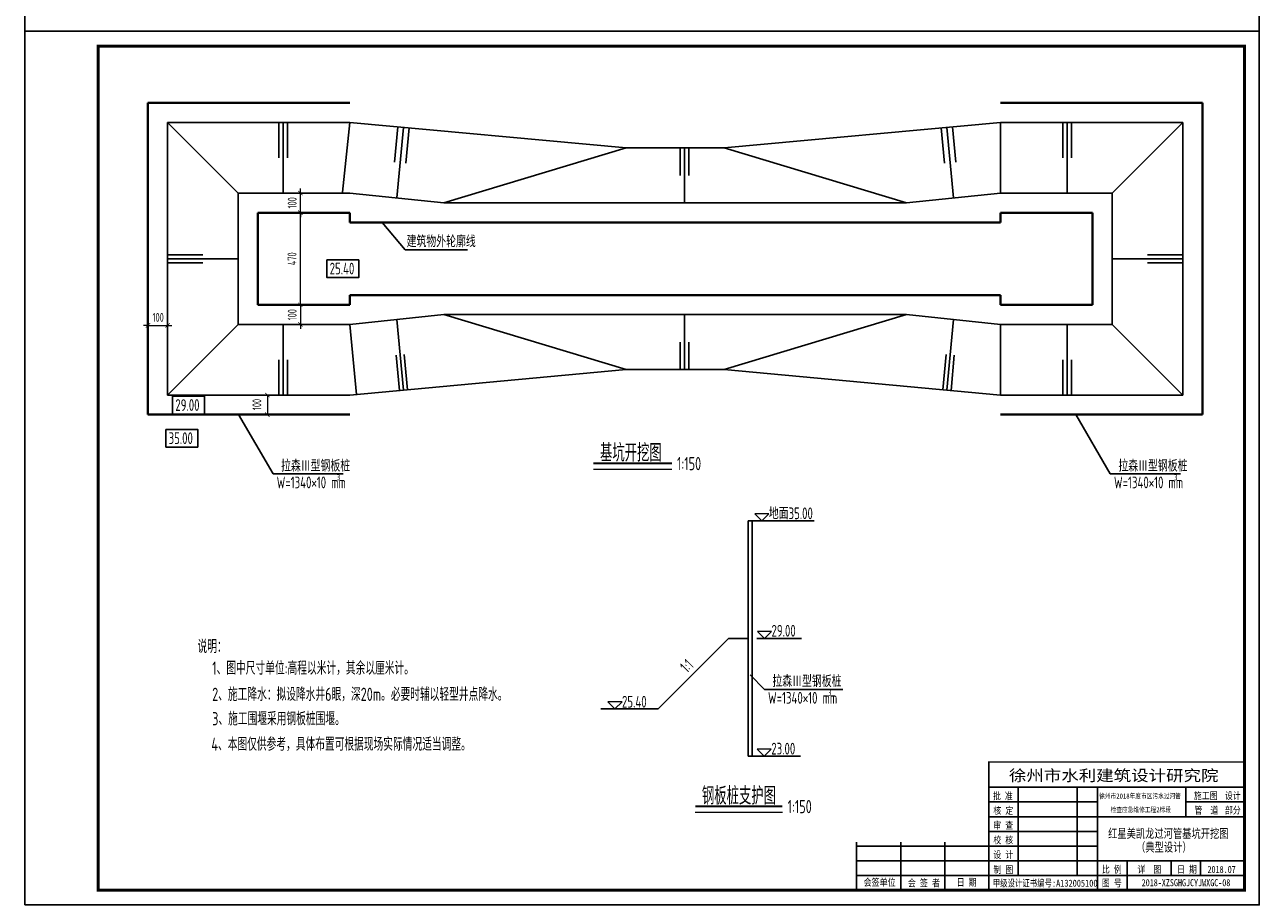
# Model space of a CAD drawing. Header units: millimetres. Extents: x 65530 to 130460, y -103607 to -18875.
# Tile 27 of 75: x 86219 to 92519, y -77026 to -72571. Entities that reach past the tile are written whole.
import ezdxf

# ---------------------------------------------------------------- set-up
doc = ezdxf.new("R2010")
doc.units = ezdxf.units.MM
doc.header["$LTSCALE"] = 0.5
doc.layers.add('PIPE-污水', color=2, linetype='Continuous')
doc.layers.add('图框', color=7, linetype='Continuous')
for name, color, linetype, lineweight in [('标注线', 4, 'Continuous', 13), ('粗线', 1, 'Continuous', 40), ('细实线', 7, 'Continuous', 25)]:
    doc.layers.add(name, color=color, linetype=linetype, lineweight=lineweight)
doc.styles.add('HzTxt', font='tssdeng.shx', dxfattribs={"width": 0.7, "bigfont": 'hztxt.shx'})
doc.styles.add('图框', font='simfang.ttf', dxfattribs={"width": 0.8, "height": 4})
doc.dimstyles.new('1bi150', dxfattribs={"dimtxt": 45, "dimasz": 22.5, "dimexe": 22.5, "dimexo": 22.5, "dimgap": 20, "dimtad": 1, "dimdec": 0, "dimtxsty": 'HzTxt', "dimblk": 'ARCHTICK', "dimcen": 2.5, "dimclrd": 256, "dimclre": 256, "dimclrt": 256, "dimadec": 0, "dimazin": 0, "dimtfac": 1, "dimtdec": 0, "dimtmove": 2, "dimatfit": 2, "dimfxl": 0, "dimlwd": -1, "dimlwe": -1, "dimarcsym": 0})

# ---------------------------------------------------------------- blocks, each defined once
blk = doc.blocks.new('_ArchTick')
at = {"color": 0, "linetype": 'ByBlock', "const_width": 0.15}
blk.add_lwpolyline([(-0.5, -0.5), (0.5, 0.5)], dxfattribs=at)
blk = doc.blocks.new('*D459')
at = {"layer": 'Defpoints', "color": 0}
for p in [(87643, -73999.7), (87625.4, -74099.7), (87643, -74099.7)]:
    blk.add_point(p, dxfattribs=at)
at = {"layer": '标注线'}
for p, q in [((87620.5, -73999.7), (87602.9, -73999.7)), ((87625.4, -73999.7), (87625.4, -73977.2)), ((87625.4, -73999.7), (87625.4, -74099.7)), ((87620.5, -74099.7), (87602.9, -74099.7)), ((87625.4, -74099.7), (87625.4, -74122.2))]:
    blk.add_line(p, q, dxfattribs=at)
at = {"layer": '标注线', "xscale": 22.5, "yscale": 22.5, "zscale": 22.5}
for p, rotation in [((87625.4, -73999.7), 270), ((87625.4, -74099.7), 90)]:
    blk.add_blockref('_ArchTick', p, dxfattribs=dict(at, rotation=rotation))
at = {"layer": '标注线', "insert": (87583.7, -74050.1), "char_height": 45, "attachment_point": 5, "rotation": 90, "style": 'HzTxt'}
blk.add_mtext('100', dxfattribs=at)
blk = doc.blocks.new('*D460')
at = {"layer": 'Defpoints', "color": 0}
for p in [(87625.4, -73529.7), (87625.4, -73529.7), (87625.4, -73999.7)]:
    blk.add_point(p, dxfattribs=at)
at = {"layer": '标注线'}
for p, q in [((87625.4, -73999.7), (87625.4, -73529.7)), ((87602.9, -73999.7), (87602.9, -73999.7))]:
    blk.add_line(p, q, dxfattribs=at)
at = {"layer": '标注线', "xscale": 22.5, "yscale": 22.5, "zscale": 22.5}
for p, rotation in [((87625.4, -73529.7), 90), ((87625.4, -73999.7), 270)]:
    blk.add_blockref('_ArchTick', p, dxfattribs=dict(at, rotation=rotation))
at = {"layer": '标注线', "insert": (87582.9, -73764.7), "char_height": 45, "attachment_point": 5, "rotation": 90, "style": 'HzTxt'}
blk.add_mtext('470', dxfattribs=at)
blk = doc.blocks.new('*D461')
at = {"layer": 'Defpoints', "color": 0}
for p in [(87625.4, -73429.7), (87643, -73429.7), (87643, -73529.7)]:
    blk.add_point(p, dxfattribs=at)
at = {"layer": '标注线'}
for p, q in [((87620.5, -73429.7), (87602.9, -73429.7)), ((87625.4, -73429.7), (87625.4, -73407.2)), ((87625.4, -73529.7), (87625.4, -73429.7)), ((87620.5, -73529.7), (87602.9, -73529.7)), ((87625.4, -73529.7), (87625.4, -73552.2))]:
    blk.add_line(p, q, dxfattribs=at)
at = {"layer": '标注线', "xscale": 22.5, "yscale": 22.5, "zscale": 22.5}
for p, rotation in [((87625.4, -73429.7), 270), ((87625.4, -73529.7), 90)]:
    blk.add_blockref('_ArchTick', p, dxfattribs=dict(at, rotation=rotation))
at = {"layer": '标注线', "insert": (87583.7, -73479.3), "char_height": 45, "attachment_point": 5, "rotation": 90, "style": 'HzTxt'}
blk.add_mtext('100', dxfattribs=at)
blk = doc.blocks.new('*D462')
at = {"layer": 'Defpoints', "color": 0}
for p in [(87436.5, -74459.7), (87436.5, -74559.7), (87457.2, -74559.7)]:
    blk.add_point(p, dxfattribs=at)
at = {"layer": '标注线'}
for p, q in [((87457.2, -74459.7), (87457.2, -74559.7)), ((87459, -74459.7), (87479.7, -74459.7)), ((87459, -74559.7), (87479.7, -74559.7))]:
    blk.add_line(p, q, dxfattribs=at)
at = {"layer": '标注线', "xscale": 22.5, "yscale": 22.5, "zscale": 22.5}
for p, rotation in [((87457.2, -74459.7), 90), ((87457.2, -74559.7), 270)]:
    blk.add_blockref('_ArchTick', p, dxfattribs=dict(at, rotation=rotation))
at = {"layer": '标注线', "insert": (87403.4, -74507.9), "char_height": 45, "attachment_point": 5, "rotation": 90, "style": 'HzTxt'}
blk.add_mtext('100', dxfattribs=at)
blk = doc.blocks.new('*D463')
at = {"layer": 'Defpoints', "color": 0}
for p in [(86847.9, -74137.2), (86947.9, -74104.3), (86947.9, -74137.2)]:
    blk.add_point(p, dxfattribs=at)
at = {"layer": '标注线'}
for p, q in [((86847.9, -74114.7), (86847.9, -74081.8)), ((86947.9, -74114.7), (86947.9, -74081.8)), ((86847.9, -74104.3), (86825.4, -74104.3)), ((86847.9, -74104.3), (86947.9, -74104.3)), ((86947.9, -74104.3), (86970.4, -74104.3))]:
    blk.add_line(p, q, dxfattribs=at)
at = {"layer": '标注线', "xscale": 22.5, "yscale": 22.5, "zscale": 22.5}
blk.add_blockref('_ArchTick', (86847.9, -74104.3), dxfattribs=at)
at = {"layer": '标注线', "xscale": 22.5, "yscale": 22.5, "zscale": 22.5, "rotation": 180}
blk.add_blockref('_ArchTick', (86947.9, -74104.3), dxfattribs=at)
at = {"layer": '标注线', "insert": (86899.9, -74063.5), "char_height": 45, "attachment_point": 5, "style": 'HzTxt'}
blk.add_mtext('100', dxfattribs=at)

msp = doc.modelspace()

# ---------------------------------------------------------------- linework, layer by layer
at = {"color": 0}
for p, q in [((91138.76, -76331.3), (91138.76, -76984.87)), ((91138.76, -76459.87), (92443.76, -76459.87)), ((91138.76, -76459.87), (92443.76, -76459.87)), ((91288.76, -76909.87), (91288.76, -76459.87)), ((91288.76, -76909.87), (91288.76, -76459.87)), ((91588.76, -76459.87), (91588.76, -76909.87)), ((91588.76, -76459.87), (91588.76, -76909.87)), ((91693.76, -76459.87), (91693.76, -76984.87)), ((92143.76, -76459.87), (92143.76, -76609.87)), ((91138.76, -76534.87), (91693.76, -76534.87)), ((91138.76, -76534.87), (91693.76, -76534.87)), ((92143.76, -76534.87), (92443.76, -76534.87)), ((91138.76, -76609.87), (92443.76, -76609.87)), ((91138.76, -76609.87), (92443.76, -76609.87)), ((91138.76, -76684.87), (91693.76, -76684.87)), ((91138.76, -76684.87), (91693.76, -76684.87)), ((90463.76, -76739.12), (90463.76, -76984.87)), ((90463.76, -76759.87), (91693.76, -76759.87)), ((90463.76, -76759.87), (91693.76, -76759.87)), ((90688.76, -76739.12), (90688.76, -76984.87)), ((90913.76, -76739.12), (90913.76, -76984.87)), ((90463.76, -76834.87), (92443.76, -76834.87)), ((90463.76, -76834.87), (92443.76, -76834.87)), ((91843.76, -76834.87), (91843.76, -76984.87)), ((92068.76, -76834.87), (92068.76, -76909.87)), ((92068.76, -76834.87), (92068.76, -76909.87)), ((92218.76, -76909.87), (92218.76, -76834.87)), ((92218.76, -76834.87), (92218.76, -76909.87)), ((92218.76, -76909.87), (92218.76, -76834.87)), ((92218.76, -76834.87), (92218.76, -76909.87)), ((90463.76, -76909.87), (92443.76, -76909.87)), ((90463.76, -76909.87), (92443.76, -76909.87))]:
    msp.add_line(p, q, dxfattribs=at)
for points in [[(86218.76, -72604.87), (92518.76, -72604.87), (92518.76, -68149.87), (86218.76, -68149.87)], [(86218.76, -77059.87), (92518.76, -77059.87), (92518.76, -72604.87), (86218.76, -72604.87)]]:
    msp.add_lwpolyline(points, close=True, dxfattribs=at)
at = {"color": 0, "const_width": 15}
msp.add_lwpolyline([(86593.76, -76984.87), (92443.76, -76984.87), (92443.76, -72679.87), (86593.76, -72679.87)], close=True, dxfattribs=at)
at = {"color": 0, "const_width": 7.5}
for points in [[(92443.76, -76331.3), (91138.76, -76331.3), (91138.76, -76984.87)], [(90463.76, -76739.12), (90463.76, -76984.87)]]:
    msp.add_lwpolyline(points, dxfattribs=at)
at = {"layer": '标注线'}
for p, q in [((89120.5, -74837.06), (89521.02, -74837.06)), ((89640.52, -76586.18), (90085.42, -76586.18))]:
    msp.add_line(p, q, dxfattribs=at)
at = {"layer": '标注线', "const_width": 10}
for points in [[(89120.5, -74807.35), (89521.02, -74807.35)], [(89640.52, -76556.47), (90085.42, -76556.47)]]:
    msp.add_lwpolyline(points, dxfattribs=at)
at = {"layer": '标注线'}
for points in [[(89980, -75100.73), (90015.91, -75064.82), (89944.09, -75064.82)], [(89993.86, -75700.73), (90029.77, -75664.82), (89957.95, -75664.82)], [(89230.81, -76060.73), (89266.72, -76024.82), (89194.9, -76024.82)], [(89992.81, -76300.73), (90028.72, -76264.82), (89956.9, -76264.82)]]:
    msp.add_lwpolyline(points, close=True, dxfattribs=at)
at = {"layer": '粗线'}
for p, q in [((86847.88, -72969.69), (86847.88, -74559.7)), ((86847.88, -72969.69), (87878.21, -72969.69)), ((92228.21, -72969.71), (91198.21, -72969.71)), ((92228.21, -72969.71), (92228.21, -74559.7)), ((87407.88, -73529.69), (87878.21, -73529.69)), ((87407.88, -73529.69), (87407.88, -73999.7)), ((87878.21, -73579.69), (87878.21, -73529.69)), ((87878.21, -73579.69), (91198.21, -73579.71)), ((91668.21, -73529.71), (91198.21, -73529.71)), ((91198.21, -73529.71), (91198.21, -73579.71)), ((91668.21, -73529.71), (91668.21, -73999.7)), ((87878.21, -73949.7), (91198.21, -73949.68)), ((87878.21, -73949.7), (87878.21, -73999.7)), ((91198.21, -73949.68), (91198.21, -73999.7)), ((87878.21, -73999.7), (87407.88, -73999.7)), ((91668.21, -73999.7), (91198.21, -73999.7)), ((87878.21, -74559.7), (86847.88, -74559.7)), ((92228.21, -74559.7), (91198.21, -74559.7))]:
    msp.add_line(p, q, dxfattribs=at)
at = {"layer": '细实线'}
for p, q in [((86947.88, -73069.69), (87878.21, -73069.69)), ((86947.88, -73069.69), (86947.88, -74459.7)), ((87307.88, -73429.69), (86947.88, -73069.69)), ((87515.41, -73069.69), (87515.41, -73249.69)), ((87537.81, -73069.69), (87537.81, -73429.69)), ((87560.22, -73069.69), (87560.22, -73249.69)), ((87878.21, -73069.69), (87841.11, -73425.83)), ((87878.21, -73069.69), (89288.21, -73199.7)), ((91198.21, -73069.71), (89788.21, -73199.7)), ((92128.21, -73069.71), (91198.21, -73069.71)), ((91198.21, -73069.71), (91198.21, -73429.71)), ((91516.21, -73069.69), (91516.21, -73249.69)), ((91538.61, -73069.69), (91538.61, -73429.69)), ((91561.01, -73069.69), (91561.01, -73249.69)), ((91768.21, -73429.71), (92128.21, -73069.71)), ((92128.21, -73069.71), (92128.21, -74459.7)), ((88105.94, -73272.13), (88122.53, -73092.22)), ((88118.21, -73454.69), (88151.39, -73094.88)), ((88163.66, -73277.45), (88180.25, -73097.54)), ((90912.76, -73277.45), (90896.18, -73097.54)), ((90958.21, -73454.69), (90925.03, -73094.88)), ((90970.48, -73272.13), (90953.89, -73092.22)), ((89288.21, -73199.7), (88358.21, -73479.7)), ((89288.21, -73199.7), (89788.21, -73199.7)), ((89563.61, -73199.7), (89563.61, -73339.7)), ((89586.01, -73199.7), (89586.01, -73479.7)), ((89608.41, -73199.7), (89608.41, -73339.7)), ((89788.21, -73199.7), (90718.07, -73479.71)), ((87307.88, -73429.69), (87878.21, -73429.69)), ((87307.88, -73429.69), (87307.88, -74099.7)), ((87878.21, -73429.69), (88358.21, -73479.7)), ((91198.21, -73429.69), (90718.07, -73479.71)), ((91768.21, -73429.71), (91198.21, -73429.71)), ((91768.21, -73429.71), (91768.21, -74099.7)), ((88358.21, -73479.7), (90718.07, -73479.71)), ((88043.55, -73579.69), (88160.18, -73719.59)), ((86947.88, -73744.32), (87127.88, -73744.32)), ((86947.88, -73764.7), (87307.88, -73764.7)), ((88160.18, -73719.59), (88478.02, -73719.59)), ((92128.54, -73764.7), (91768.54, -73764.7)), ((92128.54, -73744.32), (91948.54, -73744.32)), ((86947.88, -73785.08), (87127.88, -73785.08)), ((92128.54, -73785.08), (91948.54, -73785.08)), ((88358.21, -74049.7), (87878.21, -74099.7)), ((88118.21, -74074.7), (88151.39, -74434.52)), ((88358.21, -74049.7), (90718.21, -74049.7)), ((89288.21, -74329.69), (88358.21, -74049.7)), ((89586.01, -74329.69), (89586.01, -74049.7)), ((90718.21, -74049.7), (89788.21, -74329.69)), ((90718.21, -74049.7), (91198.21, -74099.7)), ((90958.21, -74074.7), (90925.03, -74434.52)), ((87307.88, -74099.7), (86947.88, -74459.7)), ((87878.21, -74099.7), (87307.88, -74099.7)), ((87537.81, -74459.7), (87537.81, -74099.7)), ((87878.21, -74099.7), (87911.13, -74456.67)), ((91768.21, -74099.7), (91198.21, -74099.7)), ((91198.21, -74099.7), (91198.21, -74459.7)), ((91538.61, -74459.7), (91538.61, -74099.7)), ((91768.21, -74099.7), (92128.21, -74459.7)), ((89563.61, -74329.69), (89563.61, -74189.7)), ((89608.41, -74329.69), (89608.41, -74189.7)), ((88114.26, -74256.5), (88130.85, -74436.41)), ((88155.34, -74252.72), (88171.93, -74432.62)), ((90921.08, -74252.72), (90904.49, -74432.62)), ((90962.16, -74256.5), (90945.58, -74436.41)), ((87515.41, -74459.7), (87515.41, -74279.7)), ((87560.22, -74459.7), (87560.22, -74279.7)), ((89288.21, -74329.69), (87878.21, -74459.7)), ((89288.21, -74329.69), (89788.21, -74329.69)), ((89788.21, -74329.69), (91198.21, -74459.7)), ((91516.21, -74459.7), (91516.21, -74279.7)), ((91561.01, -74459.7), (91561.01, -74279.7)), ((87878.21, -74459.7), (86947.88, -74459.7)), ((92128.21, -74459.7), (91198.21, -74459.7)), ((87310.26, -74559.7), (87485.88, -74861.98)), ((91582.89, -74559.7), (91758.51, -74861.98)), ((87485.88, -74861.98), (87843.96, -74861.98)), ((91758.51, -74861.98), (92116.59, -74861.98)), ((89910.47, -75100.73), (89910.47, -76300.73)), ((89910.47, -75100.73), (90247.8, -75100.73)), ((89930.47, -75100.73), (89930.47, -76300.73)), ((89810.47, -75700.73), (89450.47, -76060.73)), ((89810.47, -75700.73), (89910.47, -75700.73)), ((90182.45, -75700.73), (89955.56, -75700.73)), ((89920.38, -75887.23), (89993.15, -75960.51)), ((90392.74, -75960.51), (89993.15, -75960.51)), ((89158.03, -76060.73), (89409.69, -76060.73)), ((89210.47, -76060.73), (89450.47, -76060.73)), ((90177.78, -76300.73), (89910.47, -76300.73))]:
    msp.add_line(p, q, dxfattribs=at)
for points in [[(87761.22, -73770.33), (87923.5, -73770.33), (87923.5, -73860.71), (87761.22, -73860.71)], [(86973.75, -74466.18), (87136.03, -74466.18), (87136.03, -74556.56), (86973.75, -74556.56)], [(86939.33, -74635.11), (87101.62, -74635.11), (87101.62, -74725.49), (86939.33, -74725.49)]]:
    msp.add_lwpolyline(points, close=True, dxfattribs=at)

# ---------------------------------------------------------------- texts
at = {"color": 0, "style": '图框'}
for s, height, width, p in [('徐州市水利建筑设计研究院', 56.7857, 1.15, (91241.26, -76428.14)), ('批 准', 36, 0.8, (91159.76, -76522.18)), ('批 准', 36, 0.8, (91159.76, -76522.18)), ('设计', 36, 0.8, (92343.5, -76520.71)), ('设计', 36, 0.8, (92343.5, -76520.71)), ('核 定', 36, 0.8, (91161.65, -76596.79)), ('核 定', 36, 0.8, (91161.65, -76596.79)), ('部分', 36, 0.8, (92343.5, -76595.22)), ('部分', 36, 0.8, (92343.5, -76595.22)), ('审 查', 36, 0.8, (91161.65, -76671.79)), ('审 查', 36, 0.8, (91161.65, -76671.79)), ('校 核', 36, 0.8, (91161.65, -76746.79)), ('校 核', 36, 0.8, (91161.65, -76746.79)), ('设 计', 36, 0.8, (91161.65, -76821.79)), ('设 计', 36, 0.8, (91161.65, -76821.79)), ('制 图', 36, 0.8, (91162.14, -76897.83)), ('制 图', 36, 0.8, (91162.14, -76897.83)), ('比 例', 36, 0.8, (91715.5, -76896.91)), ('比 例', 36, 0.8, (91715.5, -76896.91)), ('日 期', 36, 0.8, (92099.15, -76896.91)), ('日 期', 36, 0.8, (92099.15, -76896.91)), ('会签单位', 36.429, 0.8, (90499.68, -76963.15)), ('会签单位', 36.429, 0.8, (90499.68, -76963.15)), ('日 期', 36.429, 0.8, (90973.95, -76962.77)), ('日 期', 36.429, 0.8, (90973.95, -76962.77)), ('会 签 者', 36.429, 0.8, (90725.19, -76966.36)), ('会 签 者', 36.429, 0.8, (90725.19, -76966.36)), ('甲级设计证书编号:A132005100', 36, 0.75, (91158.34, -76967)), ('图 号', 36, 0.8, (91715.5, -76966.78)), ('图 号', 36, 0.8, (91715.5, -76966.78))]:
    msp.add_text(s, height=height, dxfattribs=dict(at, width=width)).set_placement(p)
at = {"layer": 'PIPE-污水', "color": 0, "style": '图框', "width": 0.8}
for s, p in [('施工图', (92184.97, -76520.71)), ('管  道', (92187.47, -76595.22)), ('详  图', (91897.22, -76896.91)), ('2018.07', (92254.57, -76896.91)), ('2018-XZSGHGJCYJWXGC-08', (91918.45, -76964.5))]:
    msp.add_text(s, height=36, dxfattribs=at).set_placement(p)
at = {"layer": '图框', "style": '图框', "width": 0.75}
for s, p in [('红星美凯龙过河管基坑开挖图', (91747.24, -76718.32)), ('（典型设计）', (91889.91, -76788.24))]:
    msp.add_text(s, height=45, dxfattribs=at).set_placement(p)
at = {"layer": '标注线', "style": 'HzTxt', "width": 0.7}
for s, height, p in [('建筑物外轮廓线', 60, (88167.57, -73706.14)), ('25.40', 60, (87774.92, -73844.85)), ('29.00', 60, (86987.45, -74540.7)), ('35.00', 60, (86953.04, -74709.63)), ('基坑开挖图', 90, (89154.48, -74799.26)), ('1:150', 67.5, (89547.11, -74843.14)), ('拉森Ⅲ型钢板桩', 60, (87526.86, -74850.34)), ('拉森Ⅲ型钢板桩', 60, (91799.48, -74850.34)), ('W=1340×10 mm', 60, (87504.27, -74935.32)), ('3', 30, (87810.8, -74894.32, 1815)), ('W=1340×10 mm', 60, (91776.9, -74935.32)), ('3', 30, (92083.42, -74894.32, 1815)), ('地面35.00', 60, (90015.73, -75092.73)), ('29.00', 60, (90029.59, -75691.77)), ('说明：', 67.5, (87100.81, -75775.61)), ('1、图中尺寸单位:高程以米计，其余以厘米计。', 67.5, (87175.45, -75886.09)), ('拉森Ⅲ型钢板桩', 60, (90034.12, -75948.87)), ('2、施工降水：拟设降水井6眼，深20m。必要时辅以轻型井点降水。', 67.5, (87175.45, -76019.69)), ('W=1340×10 mm', 60, (90011.54, -76033.85)), ('3', 30, (90318.06, -75992.85, 1815)), ('25.40', 60, (89266.55, -76053.67)), ('3、施工围堰采用钢板桩围堰。', 67.5, (87175.45, -76144.12)), ('4、本图仅供参考，具体布置可根据现场实际情况适当调整。', 67.5, (87171.31, -76273.96)), ('23.00', 60, (90028.54, -76292.98)), ('钢板桩支护图', 90, (89674.5, -76548.38)), ('1:150', 67.5, (90111.52, -76592.26))]:
    msp.add_text(s, height=height, dxfattribs=at).set_placement(p)
msp.add_text('1:1', height=60, rotation=45, dxfattribs=at).set_placement((89599.15, -75881.17))
at = {"layer": '细实线', "style": '图框', "width": 0.8}
for s, p in [('徐州市2018年度市区污水过河管', (91701.54, -76517.61)), ('检查应急维修工程2标段', (91759.86, -76587.23))]:
    msp.add_text(s, height=26, dxfattribs=at).set_placement(p)

# ---------------------------------------------------------------- dimensions: what is measured, and where the dimension line sits
at = {"layer": '标注线'}
for base, p1, p2, angle, picture, middle in [((87625.37, -73429.69), (87643.05, -73529.69), (87643.05, -73429.69), 270, '*D461', (87583.7, -73479.29)), ((87625.37, -74099.7), (87643.05, -73999.7), (87643.05, -74099.7), 90, '*D459', (87583.7, -74050.11)), ((87457.2, -74559.7), (87436.53, -74459.7), (87436.53, -74559.7), 90, '*D462', (87403.43, -74507.95))]:
    dim = msp.add_linear_dim(base=base, p1=p1, p2=p2, angle=angle, dimstyle='1bi150', dxfattribs=at)
    dim.commit()
    dim.dimension.update_dxf_attribs({"geometry": picture, "text_midpoint": middle, "dimtype": 160})
dim = msp.add_linear_dim(base=(87625.37, -73529.69), p1=(87625.37, -73999.7), p2=(87625.37, -73529.69), angle=90, dimstyle='1bi150', dxfattribs=at)
dim.commit()
dim.dimension.update_dxf_attribs({"geometry": '*D460', "text_midpoint": (87582.87, -73764.7)})
dim = msp.add_linear_dim(base=(86947.88, -74104.26), p1=(86847.88, -74137.2), p2=(86947.88, -74137.2), dimstyle='1bi150', dxfattribs=at)
dim.commit()
dim.dimension.update_dxf_attribs({"geometry": '*D463', "text_midpoint": (86899.91, -74063.55), "dimtype": 160})

doc.saveas('drawing.dxf')
